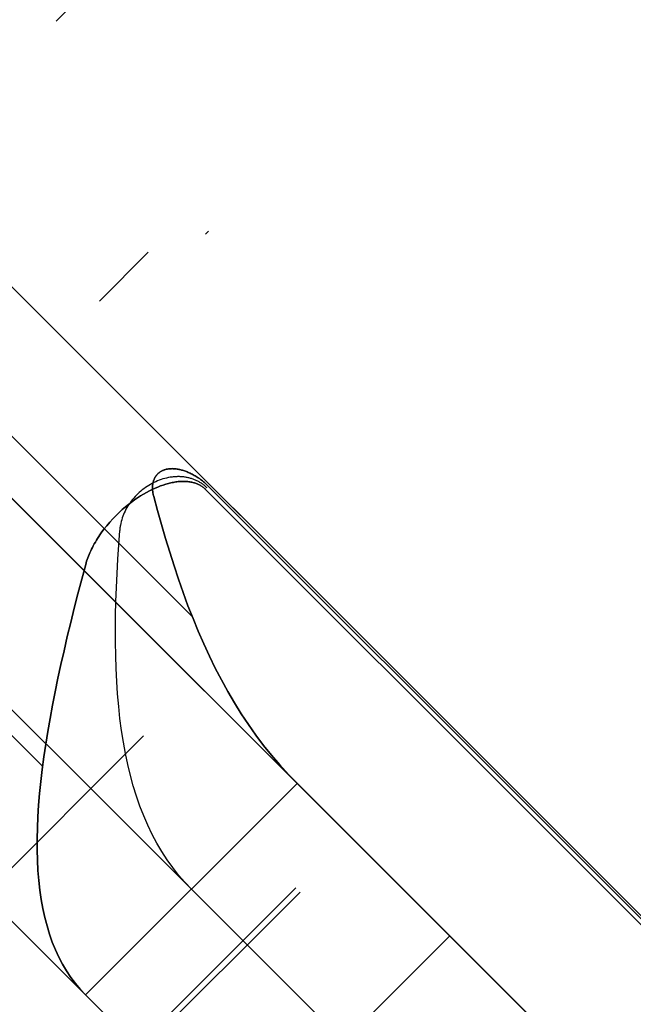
# Model space of a CAD drawing. Header units: millimetres. Extents: x -1690 to 192, y -898 to 54.
# Tile 232 of 256: x 139.15 to 143.25, y -5.42 to 1.17. Entities that reach past the tile are written whole.
import ezdxf

# ---------------------------------------------------------------- set-up
doc = ezdxf.new("R2010")
doc.units = ezdxf.units.MM
doc.header["$MEASUREMENT"] = 0
doc.layers.add('OVIDIO 186x93x72h', color=7, linetype='Continuous')

msp = doc.modelspace()

# ---------------------------------------------------------------- linework, layer by layer
at = {"layer": 'OVIDIO 186x93x72h', "extrusion": (-0.2028516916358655, -0.1089792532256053, 0.973126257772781)}
for points in [[(41.45678108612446, 164.8136896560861), (41.45678108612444, 325.4695341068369)], [(41.45678108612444, 325.4695341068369), (41.45678108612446, 164.8136896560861)]]:
    msp.add_lwpolyline(points, dxfattribs=at)
at = {"layer": 'OVIDIO 186x93x72h', "extrusion": (-0.2028516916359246, -0.1089792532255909, 0.9731262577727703)}
msp.add_lwpolyline([(41.75225108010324, 325.4695341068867), (41.75225108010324, 164.8136896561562)], dxfattribs=at)
at = {"layer": 'OVIDIO 186x93x72h', "extrusion": (-0.2028516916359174, -0.1089792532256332, 0.9731262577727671)}
for points in [[(42.0477210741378, 325.4695341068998), (42.0477210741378, 164.8136896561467)], [(42.0477210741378, 164.8136896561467), (42.0477210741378, 325.4695341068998)]]:
    msp.add_lwpolyline(points, dxfattribs=at)
at = {"layer": 'OVIDIO 186x93x72h', "extrusion": (-0.2357022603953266, -0.2357022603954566, 0.9428090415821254)}
msp.add_lwpolyline([(95.66971142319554, 268.8695669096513), (95.66971142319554, 377.947370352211)], dxfattribs=at)
at = {"layer": 'OVIDIO 186x93x72h', "extrusion": (-0.2357022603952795, -0.2357022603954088, 0.9428090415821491)}
msp.add_lwpolyline([(96.6183947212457, 377.9473703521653), (96.6183947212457, 268.8695669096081)], dxfattribs=at)
at = {"layer": 'OVIDIO 186x93x72h', "extrusion": (-0.235702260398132, -0.2357022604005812, 0.942809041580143)}
msp.add_lwpolyline([(94.36872539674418, 365.6213327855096), (94.3687253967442, 260.2133463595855)], dxfattribs=at)
at = {"layer": 'OVIDIO 186x93x72h', "extrusion": (-0.2357022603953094, -0.2357022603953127, 0.9428090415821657)}
msp.add_lwpolyline([(98.51576131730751, 268.8695669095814), (98.51576131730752, 377.9473703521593)], dxfattribs=at)
at = {"layer": 'OVIDIO 186x93x72h', "extrusion": (-0.2357022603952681, -0.2357022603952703, 0.9428090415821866)}
msp.add_lwpolyline([(99.46444461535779, 377.9473703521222), (99.46444461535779, 268.8695669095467)], dxfattribs=at)
at = {"layer": 'OVIDIO 186x93x72h', "extrusion": (-0.2357022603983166, -0.2357022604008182, 0.9428090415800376)}
msp.add_lwpolyline([(93.59196606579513, 362.6118634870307), (93.59196606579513, 258.0715017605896)], dxfattribs=at)
at = {"layer": 'OVIDIO 186x93x72h', "extrusion": (0.8812743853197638, -0.2653523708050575, -0.3910800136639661)}
msp.add_lwpolyline([(33.50719145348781, 655.0028838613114), (77.82005893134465, 712.5579623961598)], dxfattribs=at)
at = {"layer": 'OVIDIO 186x93x72h', "extrusion": (-0.1089792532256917, -0.2028516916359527, 0.9731262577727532)}
for points in [[(144.8035238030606, 270.732145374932), (144.8035238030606, 110.0763009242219)], [(144.8035238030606, 110.0763009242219), (144.8035238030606, 270.732145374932)]]:
    msp.add_lwpolyline(points, dxfattribs=at)
at = {"layer": 'OVIDIO 186x93x72h', "extrusion": (-0.1089792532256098, -0.2028516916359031, 0.9731262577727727)}
msp.add_lwpolyline([(145.0989937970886, 270.7321453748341), (145.0989937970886, 110.0763009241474)], dxfattribs=at)
at = {"layer": 'OVIDIO 186x93x72h', "extrusion": (-0.1089792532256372, -0.2028516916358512, 0.9731262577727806)}
for points in [[(145.3944637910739, 110.0763009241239), (145.3944637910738, 270.7321453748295)], [(145.3944637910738, 270.7321453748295), (145.3944637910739, 110.0763009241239)]]:
    msp.add_lwpolyline(points, dxfattribs=at)
at = {"layer": 'OVIDIO 186x93x72h', "extrusion": (0.8812743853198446, -0.2653523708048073, -0.3910800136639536)}
msp.add_lwpolyline([(31.6442408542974, 615.7906753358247), (73.51194346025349, 670.1698895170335)], dxfattribs=at)
at = {"layer": 'OVIDIO 186x93x72h', "extrusion": (-0.04629577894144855, -0.02146384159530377, 0.9986971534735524)}
msp.add_lwpolyline([(39.90756268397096, 79.46661039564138), (39.90756268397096, 179.9778287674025)], dxfattribs=at)
at = {"layer": 'OVIDIO 186x93x72h', "extrusion": (-0.04629577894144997, -0.02146384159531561, 0.9986971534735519)}
msp.add_lwpolyline([(41.39375177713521, 78.49837837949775), (41.39375177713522, 179.8028227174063)], dxfattribs=at)
at = {"layer": 'OVIDIO 186x93x72h', "extrusion": (-0.02146384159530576, -0.04629577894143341, 0.998697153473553)}
msp.add_lwpolyline([(141.8247980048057, 11.44383040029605), (141.8247980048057, 112.7464600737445)], dxfattribs=at)
at = {"layer": 'OVIDIO 186x93x72h', "extrusion": (-0.02146384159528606, -0.04629577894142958, 0.9986971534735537)}
msp.add_lwpolyline([(143.3107285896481, 12.40762905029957), (143.3107285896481, 112.9206646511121)], dxfattribs=at)
at = {"layer": 'OVIDIO 186x93x72h'}
for points in [[(128.6453635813, 9.834852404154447), (147.8155372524, -9.335321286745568)], [(147.6021075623, -9.12189806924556), (128.858786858, 9.621422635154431)], [(131.7957756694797, 5.270220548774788), (143.250905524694, -6.184909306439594)], [(142.5437987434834, -5.477802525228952), (132.5028824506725, 4.563113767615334)], [(132.5028824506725, 4.563113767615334), (142.5437987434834, -5.477802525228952)], [(130.3815621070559, 3.856006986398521), (141.8366919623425, -7.59912286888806)], [(131.795775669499, 3.856006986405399), (141.836691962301, -6.184909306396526)], [(131.0886688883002, 3.148900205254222), (141.1295851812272, -6.892016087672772)], [(141.1295851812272, -6.892016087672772), (131.0886688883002, 3.148900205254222)], [(134.0421212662, 3.023874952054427), (141.004559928, -3.938563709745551)], [(141.004559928, -3.938563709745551), (134.0421212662, 3.023874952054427)], [(140.3027040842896, -2.822494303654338), (135.1581906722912, 2.322019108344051)], [(132.62790770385, 1.60966138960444), (139.59034636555, -5.352777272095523)], [(139.5903463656, -5.352777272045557), (136.1091270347, -1.871557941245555), (132.6279077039, 1.609661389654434)], [(139.3028272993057, -3.822617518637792), (134.1580674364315, 1.322142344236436)], [(138.9174531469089, -4.679884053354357), (139.9781133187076, -3.619223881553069)], [(139.9781133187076, -3.619223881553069), (138.9174531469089, -4.679884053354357)], [(141.004559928, -3.938563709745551), (139.5903463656, -5.352777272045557)], [(139.5903463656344, -5.352777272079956), (141.0045599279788, -3.938563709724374)], [(139.5903463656, -5.352777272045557), (141.004559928, -3.938563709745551)], [(140.995391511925, -4.636502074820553), (139.934731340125, -5.697162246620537)], [(141.02351916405, -4.664629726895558), (139.96285899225, -5.725289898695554)], [(142.02417933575, -4.95818311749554), (140.6099657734, -6.372396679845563)]]:
    msp.add_lwpolyline(points, dxfattribs=at)
at = {"layer": 'OVIDIO 186x93x72h', "extrusion": (0.9959547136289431, -0.008107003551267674, 0.08949013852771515)}
msp.add_lwpolyline([(-0.6954150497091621, 13.02072833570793), (-0.8765850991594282, 15.01250578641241)], dxfattribs=at)
at = {"layer": 'OVIDIO 186x93x72h', "extrusion": (-0.02709550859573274, 0.9865440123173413, 0.1612350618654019)}
msp.add_lwpolyline([(-139.9460329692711, 26.23674632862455), (-139.6101869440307, 28.20834655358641)], dxfattribs=at)
at = {"layer": 'OVIDIO 186x93x72h', "extrusion": (0.9994904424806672, -0.001019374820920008, 0.03190323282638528)}
msp.add_lwpolyline([(-1.713269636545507, 21.18428339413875), (-1.777173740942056, 23.18326219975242)], dxfattribs=at)
at = {"layer": 'OVIDIO 186x93x72h', "extrusion": (-0.0001017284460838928, 0.9999491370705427, 0.01008528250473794)}
msp.add_lwpolyline([(-140.3920196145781, 27.69190684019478), (-140.4121932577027, 25.69200858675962)], dxfattribs=at)
at = {"layer": 'OVIDIO 186x93x72h', "extrusion": (0.9999491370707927, -0.0001017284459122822, 0.01008528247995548)}
msp.add_lwpolyline([(-1.938069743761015, 24.25607383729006), (-1.958243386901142, 26.2559720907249)], dxfattribs=at)
at = {"layer": 'OVIDIO 186x93x72h', "extrusion": (-0.05302939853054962, 0.9738367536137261, 0.2209747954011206)}
for points in [[(-139.7282475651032, 27.11545203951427), (-139.2497098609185, 29.05735874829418)], [(-139.2497098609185, 29.05735874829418), (-139.7282475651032, 27.11545203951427)]]:
    msp.add_lwpolyline(points, dxfattribs=at)
at = {"layer": 'OVIDIO 186x93x72h', "extrusion": (0.9738367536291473, -0.05302939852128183, 0.220974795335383)}
msp.add_lwpolyline([(5.119687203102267, -3.995863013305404), (5.252986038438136, -4.536789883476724)], dxfattribs=at)
at = {"layer": 'OVIDIO 186x93x72h', "extrusion": (-0.3247683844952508, 0.3247683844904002, 0.8882854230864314)}
for points in [[(-96.42029539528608, 390.7353545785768), (-96.42029539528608, 397.8217905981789)], [(-96.42029539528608, 397.8217905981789), (-96.42029539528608, 390.7353545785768)]]:
    msp.add_lwpolyline(points, dxfattribs=at)
at = {"layer": 'OVIDIO 186x93x72h', "extrusion": (0.9069818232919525, -0.1955761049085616, 0.3730066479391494)}
msp.add_lwpolyline([(26.03848295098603, -25.95732057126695), (27.0396605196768, -27.68917136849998)], dxfattribs=at)
at = {"layer": 'OVIDIO 186x93x72h', "extrusion": (0.7071067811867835, 0.7071067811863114, 0)}
for points in [[(-101.5386508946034, 26.50200902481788), (-101.4716625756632, 26.57062285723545), (-101.4060487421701, 26.6411415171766), (-101.341886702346, 26.71352623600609), (-101.2792524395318, 26.78773420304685), (-101.21822035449, 26.86371861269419), (-101.1588630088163, 26.94142873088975), (-101.1012508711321, 27.02080998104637), (-101.0454520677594, 27.10180404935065), (-100.9915321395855, 27.1843490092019), (-100.9395538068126, 27.26837946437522), (-100.8895767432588, 27.35382671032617), (-100.8416573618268, 27.44061891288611), (-100.7958486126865, 27.52868130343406), (-100.7521997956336, 27.61793638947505), (-100.7107563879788, 27.70830417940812), (-100.6715598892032, 27.79970242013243), (-100.634647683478, 27.89204684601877), (-100.6000529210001, 27.98525143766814), (-100.5678044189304, 28.07922868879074), (-100.5379265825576, 28.17388987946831), (-100.5104393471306, 28.26914535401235), (-100.4853581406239, 28.36490480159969), (-100.4626938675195, 28.46107753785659), (-100.4424529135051, 28.55757278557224), (-100.4246371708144, 28.65429995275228), (-100.4092440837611, 28.75116890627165), (-100.3962667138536, 28.84809023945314), (-100.3856938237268, 28.94497553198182), (-100.3775099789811, 29.0417376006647), (-100.3716956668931, 29.13829073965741), (-100.3682274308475, 29.23455094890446), (-100.3670780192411, 29.33043614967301)], [(-100.3670780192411, 29.33043614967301), (-100.3682274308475, 29.23455094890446), (-100.3716956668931, 29.13829073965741), (-100.3775099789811, 29.0417376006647), (-100.3856938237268, 28.94497553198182), (-100.3962667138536, 28.84809023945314), (-100.4092440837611, 28.75116890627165), (-100.4246371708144, 28.65429995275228), (-100.4424529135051, 28.55757278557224), (-100.4626938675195, 28.46107753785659), (-100.4853581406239, 28.36490480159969), (-100.5104393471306, 28.26914535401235), (-100.5379265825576, 28.17388987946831), (-100.5678044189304, 28.07922868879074), (-100.6000529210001, 27.98525143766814), (-100.634647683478, 27.89204684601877), (-100.6715598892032, 27.79970242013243), (-100.7107563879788, 27.70830417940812), (-100.7521997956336, 27.61793638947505), (-100.7958486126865, 27.52868130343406), (-100.8416573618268, 27.44061891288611), (-100.8895767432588, 27.35382671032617), (-100.9395538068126, 27.26837946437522), (-100.9915321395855, 27.1843490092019), (-101.0454520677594, 27.10180404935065), (-101.1012508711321, 27.02080998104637), (-101.1588630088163, 26.94142873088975), (-101.21822035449, 26.86371861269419), (-101.2792524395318, 26.78773420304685), (-101.341886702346, 26.71352623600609), (-101.4060487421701, 26.6411415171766), (-101.4716625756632, 26.57062285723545), (-101.5386508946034, 26.50200902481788)]]:
    msp.add_lwpolyline(points, dxfattribs=at)
at = {"layer": 'OVIDIO 186x93x72h', "extrusion": (-0.0152189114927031, 0.01521891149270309, 0.999768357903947)}
msp.add_lwpolyline([(153.5166264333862, -17.13796839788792), (144.1390778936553, -7.762592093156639)], dxfattribs=at)
at = {"layer": 'OVIDIO 186x93x72h', "extrusion": (0.0002316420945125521, 0.9998841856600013, -0.01521714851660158)}
msp.add_lwpolyline([(-146.6076466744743, -2.781517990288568), (-139.1503290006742, 487.0515942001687)], dxfattribs=at)
at = {"layer": 'OVIDIO 186x93x72h', "extrusion": (-0.3247683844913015, 0.3247683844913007, 0.8882854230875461)}
msp.add_lwpolyline([(-95.67029539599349, 390.7353545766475), (-95.67029539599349, 397.8217905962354)], dxfattribs=at)
at = {"layer": 'OVIDIO 186x93x72h', "extrusion": (0.8183247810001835, -0.4036839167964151, 0.4091257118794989)}
msp.add_lwpolyline([(57.81360220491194, -27.75687760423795), (59.35305172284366, -29.0336294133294)], dxfattribs=at)
at = {"layer": 'OVIDIO 186x93x72h', "extrusion": (0.7071067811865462, 0.7071067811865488, 0)}
msp.add_lwpolyline([(-100.3670780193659, 29.33043614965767), (-100.3682274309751, 29.23455094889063), (-100.3716956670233, 29.13829073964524), (-100.3775099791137, 29.04173760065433), (-100.3856938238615, 28.94497553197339), (-100.3962667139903, 28.84809023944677), (-100.4092440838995, 28.75116890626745), (-100.4246371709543, 28.65429995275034), (-100.4424529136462, 28.55757278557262), (-100.4626938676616, 28.46107753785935), (-100.4853581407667, 28.36490480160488), (-100.5104393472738, 28.26914535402), (-100.5379265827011, 28.17388987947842), (-100.5678044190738, 28.07922868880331), (-100.6000529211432, 27.98525143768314), (-100.6346476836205, 27.89204684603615), (-100.6715598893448, 27.79970242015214), (-100.7107563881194, 27.70830417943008), (-100.7521997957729, 27.61793638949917), (-100.7958486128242, 27.52868130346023), (-100.8416573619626, 27.4406189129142), (-100.8895767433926, 27.35382671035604), (-100.9395538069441, 27.26837946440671), (-100.9915321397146, 27.18434900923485), (-101.0454520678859, 27.10180404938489), (-101.1012508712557, 27.02080998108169), (-101.1588630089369, 26.94142873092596), (-101.2182203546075, 26.86371861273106), (-101.279252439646, 26.78773420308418), (-101.3418867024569, 26.71352623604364), (-101.4060487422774, 26.64114151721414), (-101.4716625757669, 26.57062285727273), (-101.5386508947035, 26.50200902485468)], dxfattribs=at)
at = {"layer": 'OVIDIO 186x93x72h', "extrusion": (-0.3247683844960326, 0.3247683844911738, 0.8882854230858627)}
for points in [[(-94.92029539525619, 390.7353545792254), (-94.92029539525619, 397.8217905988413)], [(-94.92029539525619, 397.8217905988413), (-94.92029539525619, 390.7353545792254)]]:
    msp.add_lwpolyline(points, dxfattribs=at)
at = {"layer": 'OVIDIO 186x93x72h', "extrusion": (0.2162865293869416, 0.2162865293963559, 0.952071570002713)}
msp.add_lwpolyline([(-101.9814357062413, -82.68008904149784), (-101.9814357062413, -84.68050492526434)], dxfattribs=at)
at = {"layer": 'OVIDIO 186x93x72h', "extrusion": (0.8660254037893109, 0.2886751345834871, 0.4082482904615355)}
for points in [[(-47.69846331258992, -29.55313677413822), (-50.34315415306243, -32.79220831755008)], [(-50.34315415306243, -32.79220831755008), (-47.69846331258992, -29.55313677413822)]]:
    msp.add_lwpolyline(points, dxfattribs=at)
at = {"layer": 'OVIDIO 186x93x72h', "extrusion": (0.9998841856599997, 0.0002316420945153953, 0.01521714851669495)}
msp.add_lwpolyline([(-11.34074711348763, -4.840847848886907), (-3.883447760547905, 484.9910609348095)], dxfattribs=at)
at = {"layer": 'OVIDIO 186x93x72h', "extrusion": (-0.01521891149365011, 0.01521891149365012, 0.9997683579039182)}
msp.add_lwpolyline([(152.4560708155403, -18.19873311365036), (143.0785406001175, -8.823375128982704)], dxfattribs=at)
at = {"layer": 'OVIDIO 186x93x72h', "extrusion": (0.8660254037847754, 0.2886751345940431, 0.4082482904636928)}
for points in [[(-48.32600659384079, -31.57856921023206), (-50.90546233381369, -34.7377443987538)], [(-50.90546233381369, -34.7377443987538), (-48.32600659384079, -31.57856921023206)]]:
    msp.add_lwpolyline(points, dxfattribs=at)
at = {"layer": 'OVIDIO 186x93x72h', "extrusion": (0.8660254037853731, 0.2886751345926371, 0.4082482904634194)}
msp.add_lwpolyline([(-50.67856435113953, -32.51834703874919), (-48.03387351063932, -29.27927549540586)], dxfattribs=at)
at = {"layer": 'OVIDIO 186x93x72h', "extrusion": (0.2886751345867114, 0.866025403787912, -0.4082482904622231)}
msp.add_lwpolyline([(-134.5669405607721, 38.83685850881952), (-137.1463963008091, 35.67768332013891)], dxfattribs=at)
at = {"layer": 'OVIDIO 186x93x72h', "extrusion": (0.8660254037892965, 0.2886751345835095, 0.4082482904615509)}
for points in [[(-51.01397454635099, -32.2444857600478), (-48.36928370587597, -29.00541421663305)], [(-48.36928370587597, -29.00541421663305), (-51.01397454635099, -32.2444857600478)]]:
    msp.add_lwpolyline(points, dxfattribs=at)
at = {"layer": 'OVIDIO 186x93x72h', "extrusion": (0.28867513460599, 0.8660254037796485, -0.4082482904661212)}
for points in [[(-134.119726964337, 38.47171013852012), (-136.6991827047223, 35.31253494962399)], [(-136.6991827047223, 35.31253494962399), (-134.119726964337, 38.47171013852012)]]:
    msp.add_lwpolyline(points, dxfattribs=at)
at = {"layer": 'OVIDIO 186x93x72h'}
for points in [[(140.4123926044, -1.952354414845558, 25.67348017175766), (140.4055297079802, -1.945625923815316, 25.67347895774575), (140.3986459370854, -1.93913793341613, 25.67347517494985), (140.3917469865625, -1.932884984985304, 25.67346861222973), (140.3848385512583, -1.926861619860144, 25.67345905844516), (140.3779263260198, -1.921062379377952, 25.67344630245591), (140.3710160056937, -1.915481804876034, 25.67343013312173), (140.3641132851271, -1.910114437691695, 25.67341033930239), (140.3572238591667, -1.904954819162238, 25.67338670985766), (140.3503527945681, -1.899997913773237, 25.67335897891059), (140.3435026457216, -1.895240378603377, 25.67332666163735), (140.3366753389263, -1.890679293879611, 25.67328921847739), (140.3298728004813, -1.886311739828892, 25.67324610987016), (140.3230969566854, -1.882134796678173, 25.67319679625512), (140.3163497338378, -1.878145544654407, 25.67314073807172), (140.3096330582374, -1.874341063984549, 25.67307739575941), (140.3029488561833, -1.870718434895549, 25.67300622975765), (140.2962991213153, -1.867274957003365, 25.67292669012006), (140.2896861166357, -1.86400880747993, 25.67283818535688), (140.2831121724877, -1.860918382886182, 25.67274011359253), (140.2765796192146, -1.85800207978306, 25.67263187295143), (140.2700907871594, -1.855258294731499, 25.67251286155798), (140.2636480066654, -1.852685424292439, 25.67238247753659), (140.2572536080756, -1.850281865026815, 25.67224011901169), (140.2509099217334, -1.848046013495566, 25.67208518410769), (140.2446192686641, -1.845976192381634, 25.67191709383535), (140.2383839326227, -1.844070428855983, 25.67173536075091), (140.2322061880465, -1.842326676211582, 25.67153952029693), (140.2260883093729, -1.840742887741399, 25.671329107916), (140.2200325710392, -1.839317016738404, 25.6711036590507), (140.2140412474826, -1.838047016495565, 25.6708627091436), (140.2081166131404, -1.836930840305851, 25.67060579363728), (140.20226094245, -1.835966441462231, 25.67033244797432), (140.1964766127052, -1.835151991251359, 25.67004223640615), (140.190766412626, -1.834486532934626, 25.66973483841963), (140.1851332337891, -1.833969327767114, 25.66940996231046), (140.1795799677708, -1.833599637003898, 25.66906731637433), (140.1741095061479, -1.833376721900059, 25.66870660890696), (140.1687247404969, -1.833299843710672, 25.66832754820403), (140.1634285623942, -1.833368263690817, 25.66792984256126), (140.1582238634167, -1.833581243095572, 25.66751320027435), (140.1531135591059, -1.833937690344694, 25.66707742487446), (140.1481006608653, -1.834435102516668, 25.66662270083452), (140.1431882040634, -1.835070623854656, 25.66614930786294), (140.1383792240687, -1.835841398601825, 25.66565752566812), (140.1336767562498, -1.836744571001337, 25.66514763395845), (140.1290838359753, -1.837777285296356, 25.66461991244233), (140.1246034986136, -1.838936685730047, 25.66407464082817), (140.1202387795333, -1.840219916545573, 25.66351209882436), (140.1159920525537, -1.841624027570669, 25.66293257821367), (140.1118630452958, -1.843145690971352, 25.66233641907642), (140.1078508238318, -1.844781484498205, 25.66172397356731), (140.1039544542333, -1.846527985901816, 25.661095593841), (140.1001730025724, -1.848381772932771, 25.66045163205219), (140.0965055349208, -1.850339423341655, 25.65979244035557), (140.0929511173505, -1.852397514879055, 25.65911837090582), (140.0895088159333, -1.854552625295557, 25.65842977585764), (140.0861776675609, -1.856801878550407, 25.65772694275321), (140.0845534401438, -1.857961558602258, 25.65737020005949), (140.0829565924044, -1.859144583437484, 25.65700990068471), (140.0813869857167, -1.860350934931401, 25.65664604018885), (140.0798444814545, -1.861580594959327, 25.65627861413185), (140.0783289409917, -1.862833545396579, 25.65590761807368), (140.0768402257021, -1.864109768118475, 25.65553304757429), (140.0753781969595, -1.865409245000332, 25.65515489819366), (140.0739427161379, -1.866731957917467, 25.65477316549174), (140.0725336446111, -1.868077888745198, 25.6543878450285), (140.0711508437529, -1.869447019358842, 25.65399893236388), (140.0697941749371, -1.870839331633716, 25.65360642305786), (140.0684634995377, -1.872254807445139, 25.6532103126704), (140.0671586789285, -1.873693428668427, 25.65281059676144), (140.0658795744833, -1.875155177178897, 25.65240727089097), (140.0646260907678, -1.876640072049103, 25.65200032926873), (140.063398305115, -1.878148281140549, 25.65158976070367), (140.0621963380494, -1.879680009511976, 25.65117555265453), (140.0610203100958, -1.881235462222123, 25.65075769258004), (140.059870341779, -1.882814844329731, 25.65033616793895), (140.0587465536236, -1.884418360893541, 25.64991096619), (140.0576490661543, -1.886046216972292, 25.64948207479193), (140.0565779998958, -1.887698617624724, 25.64904948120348), (140.055533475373, -1.889375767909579, 25.64861317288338), (140.0545156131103, -1.891077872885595, 25.64817313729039), (140.0535245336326, -1.892805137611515, 25.64772936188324), (140.0525603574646, -1.894557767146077, 25.64728183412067), (140.0507131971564, -1.898139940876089, 25.64637547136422), (140.0489750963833, -1.901826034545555, 25.64545394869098), (140.0473472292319, -1.905617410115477, 25.64451725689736), (140.0458316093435, -1.909514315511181, 25.64356575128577), (140.0444304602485, -1.913516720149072, 25.64259987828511), (140.0431460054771, -1.917624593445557, 25.6416200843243), (140.0419804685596, -1.921837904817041, 25.64062681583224), (140.0409360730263, -1.926156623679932, 25.63962051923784), (140.0400150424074, -1.930580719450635, 25.63860164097), (140.0392196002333, -1.935110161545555, 25.63757062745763), (140.0385519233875, -1.939744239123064, 25.63652812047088), (140.0380140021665, -1.944479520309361, 25.63547554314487), (140.0376077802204, -1.94931189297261, 25.63441451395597), (140.0373352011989, -1.954237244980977, 25.63334665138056), (140.0371982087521, -1.959251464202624, 25.63227357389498), (140.0371987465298, -1.964350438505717, 25.63119689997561), (140.0373387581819, -1.969530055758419, 25.63011824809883), (140.0376201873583, -1.974786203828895, 25.62903923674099), (140.0380450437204, -1.980115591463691, 25.62796137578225), (140.0386156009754, -1.985518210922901, 25.62688574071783), (140.0393341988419, -1.990994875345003, 25.62581329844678), (140.0402031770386, -1.996546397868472, 25.62474501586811), (140.0412248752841, -2.002173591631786, 25.62368185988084), (140.042401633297, -2.007877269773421, 25.622624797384), (140.0437357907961, -2.013658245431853, 25.62157479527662), (140.0452296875, -2.019517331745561, 25.6205328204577)], [(140.0452296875, -2.019517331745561, 25.6205328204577), (140.0437357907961, -2.013658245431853, 25.62157479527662), (140.042401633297, -2.007877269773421, 25.622624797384), (140.0412248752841, -2.002173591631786, 25.62368185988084), (140.0402031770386, -1.996546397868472, 25.62474501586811), (140.0393341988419, -1.990994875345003, 25.62581329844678), (140.0386156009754, -1.985518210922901, 25.62688574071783), (140.0380450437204, -1.980115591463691, 25.62796137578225), (140.0376201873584, -1.974786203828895, 25.62903923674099), (140.0373387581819, -1.969530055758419, 25.63011824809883), (140.0371987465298, -1.964350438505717, 25.63119689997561), (140.0371982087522, -1.959251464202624, 25.63227357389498), (140.037335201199, -1.954237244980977, 25.63334665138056), (140.0376077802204, -1.94931189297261, 25.63441451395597), (140.0380140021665, -1.944479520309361, 25.63547554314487), (140.0385519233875, -1.939744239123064, 25.63652812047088), (140.0392196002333, -1.935110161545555, 25.63757062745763), (140.0400150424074, -1.930580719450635, 25.63860164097), (140.0409360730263, -1.926156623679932, 25.63962051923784), (140.0419804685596, -1.921837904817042, 25.64062681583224), (140.0431460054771, -1.917624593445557, 25.6416200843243), (140.0444304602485, -1.913516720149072, 25.64259987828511), (140.0458316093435, -1.909514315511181, 25.64356575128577), (140.0473472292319, -1.905617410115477, 25.64451725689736), (140.0489750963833, -1.901826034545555, 25.64545394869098), (140.0507131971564, -1.898139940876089, 25.64637547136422), (140.0525603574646, -1.894557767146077, 25.64728183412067), (140.0535245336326, -1.892805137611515, 25.64772936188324), (140.0545156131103, -1.891077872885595, 25.64817313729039), (140.055533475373, -1.889375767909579, 25.64861317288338), (140.0565779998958, -1.887698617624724, 25.64904948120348), (140.0576490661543, -1.886046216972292, 25.64948207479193), (140.0587465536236, -1.884418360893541, 25.64991096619), (140.059870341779, -1.882814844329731, 25.65033616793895), (140.0610203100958, -1.881235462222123, 25.65075769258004), (140.0621963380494, -1.879680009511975, 25.65117555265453), (140.063398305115, -1.878148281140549, 25.65158976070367), (140.0646260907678, -1.876640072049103, 25.65200032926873), (140.0658795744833, -1.875155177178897, 25.65240727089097), (140.0671586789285, -1.873693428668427, 25.65281059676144), (140.0684634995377, -1.872254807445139, 25.6532103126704), (140.0697941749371, -1.870839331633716, 25.65360642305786), (140.0711508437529, -1.869447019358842, 25.65399893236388), (140.0725336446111, -1.868077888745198, 25.6543878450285), (140.0739427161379, -1.866731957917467, 25.65477316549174), (140.0753781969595, -1.865409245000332, 25.65515489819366), (140.0768402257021, -1.864109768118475, 25.65553304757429), (140.0783289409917, -1.862833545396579, 25.65590761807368), (140.0798444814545, -1.861580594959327, 25.65627861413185), (140.0813869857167, -1.860350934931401, 25.65664604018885), (140.0829565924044, -1.859144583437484, 25.65700990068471), (140.0845534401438, -1.857961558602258, 25.65737020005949), (140.0861776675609, -1.856801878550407, 25.65772694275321), (140.0895088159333, -1.854552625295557, 25.65842977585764), (140.0929511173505, -1.852397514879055, 25.65911837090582), (140.0965055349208, -1.850339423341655, 25.65979244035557), (140.1001730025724, -1.848381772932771, 25.66045163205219), (140.1039544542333, -1.846527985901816, 25.661095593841), (140.1078508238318, -1.844781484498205, 25.66172397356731), (140.1118630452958, -1.843145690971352, 25.66233641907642), (140.1159920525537, -1.841624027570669, 25.66293257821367), (140.1202387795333, -1.840219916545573, 25.66351209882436), (140.1246034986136, -1.838936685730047, 25.66407464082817), (140.1290838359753, -1.837777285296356, 25.66461991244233), (140.1336767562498, -1.836744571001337, 25.66514763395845), (140.1383792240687, -1.835841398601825, 25.66565752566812), (140.1431882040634, -1.835070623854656, 25.66614930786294), (140.1481006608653, -1.834435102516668, 25.66662270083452), (140.1531135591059, -1.833937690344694, 25.66707742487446), (140.1582238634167, -1.833581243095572, 25.66751320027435), (140.1634285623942, -1.833368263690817, 25.66792984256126), (140.1687247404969, -1.833299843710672, 25.66832754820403), (140.1741095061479, -1.833376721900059, 25.66870660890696), (140.1795799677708, -1.833599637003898, 25.66906731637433), (140.1851332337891, -1.833969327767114, 25.66940996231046), (140.190766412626, -1.834486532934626, 25.66973483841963), (140.1964766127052, -1.835151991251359, 25.67004223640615), (140.20226094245, -1.835966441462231, 25.67033244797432), (140.2081166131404, -1.836930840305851, 25.67060579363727), (140.2140412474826, -1.838047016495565, 25.6708627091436), (140.2200325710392, -1.839317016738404, 25.6711036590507), (140.2260883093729, -1.840742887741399, 25.671329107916), (140.2322061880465, -1.842326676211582, 25.67153952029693), (140.2383839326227, -1.844070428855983, 25.67173536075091), (140.2446192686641, -1.845976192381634, 25.67191709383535), (140.2509099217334, -1.848046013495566, 25.67208518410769), (140.2572536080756, -1.850281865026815, 25.67224011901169), (140.2636480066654, -1.852685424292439, 25.67238247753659), (140.2700907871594, -1.855258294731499, 25.67251286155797), (140.2765796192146, -1.85800207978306, 25.67263187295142), (140.2831121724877, -1.860918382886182, 25.67274011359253), (140.2896861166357, -1.86400880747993, 25.67283818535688), (140.2962991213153, -1.867274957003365, 25.67292669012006), (140.3029488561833, -1.870718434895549, 25.67300622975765), (140.3096330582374, -1.874341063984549, 25.67307739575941), (140.3163497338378, -1.878145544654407, 25.67314073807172), (140.3230969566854, -1.882134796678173, 25.67319679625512), (140.3298728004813, -1.886311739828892, 25.67324610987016), (140.3366753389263, -1.890679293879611, 25.67328921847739), (140.3435026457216, -1.895240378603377, 25.67332666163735), (140.3503527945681, -1.899997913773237, 25.67335897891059), (140.3572238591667, -1.904954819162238, 25.67338670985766), (140.3641132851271, -1.910114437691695, 25.67341033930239), (140.3710160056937, -1.915481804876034, 25.67343013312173), (140.3779263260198, -1.921062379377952, 25.67344630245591), (140.3848385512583, -1.926861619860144, 25.67345905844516), (140.3917469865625, -1.932884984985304, 25.67346861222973), (140.3986459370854, -1.93913793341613, 25.67347517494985), (140.4055297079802, -1.945625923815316, 25.67347895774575), (140.4123926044, -1.952354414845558, 25.67348017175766)], [(140.4023060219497, -1.962440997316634, 26.67345645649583), (140.3983563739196, -1.958581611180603, 26.6734565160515), (140.3943183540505, -1.95481373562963, 26.67345645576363), (140.3901937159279, -1.951138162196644, 26.67345591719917), (140.3859842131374, -1.947555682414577, 26.67345454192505), (140.3816915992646, -1.944067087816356, 26.6734519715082), (140.3773176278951, -1.940673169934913, 26.67344784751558), (140.3728640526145, -1.937374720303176, 26.67344181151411), (140.3683326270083, -1.934172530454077, 26.67343350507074), (140.3637251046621, -1.931067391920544, 26.6734225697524), (140.3590432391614, -1.928060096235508, 26.67340864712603), (140.354288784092, -1.925151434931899, 26.67339137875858), (140.3494634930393, -1.922342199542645, 26.67337040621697), (140.3445691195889, -1.919633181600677, 26.67334537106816), (140.3396074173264, -1.917025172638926, 26.67331591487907), (140.3345801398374, -1.91451896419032, 26.67328167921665), (140.3294890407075, -1.91211534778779, 26.67324230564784), (140.3243358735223, -1.909815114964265, 26.67319743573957), (140.3191223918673, -1.907619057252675, 26.67314671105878), (140.313850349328, -1.90552796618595, 26.67308977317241), (140.3085214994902, -1.90354263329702, 26.6730262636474), (140.3031375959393, -1.901663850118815, 26.67295582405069), (140.297700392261, -1.899892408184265, 26.67287809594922), (140.2922116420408, -1.898229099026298, 26.67279272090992), (140.2866730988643, -1.896674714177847, 26.67269934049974), (140.2810865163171, -1.895230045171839, 26.67259759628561), (140.2754536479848, -1.893895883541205, 26.67248712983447), (140.2697762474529, -1.892673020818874, 26.67236758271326), (140.264056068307, -1.891562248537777, 26.67223859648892), (140.2582948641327, -1.890564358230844, 26.6720998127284), (140.2524943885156, -1.889680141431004, 26.67195087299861), (140.2466563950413, -1.888910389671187, 26.67179141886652), (140.2407826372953, -1.888255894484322, 26.67162109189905), (140.2348749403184, -1.887717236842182, 26.67143950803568), (140.2289354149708, -1.887294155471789, 26.67124618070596), (140.2229662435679, -1.886986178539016, 26.67104059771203), (140.216969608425, -1.886792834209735, 26.67082224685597), (140.2109476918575, -1.886713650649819, 26.67059061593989), (140.2049026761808, -1.886748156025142, 26.67034519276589), (140.1988367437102, -1.886895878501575, 26.67008546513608), (140.1927520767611, -1.887156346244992, 26.66981092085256), (140.1866508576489, -1.887529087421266, 26.66952104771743), (140.180535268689, -1.888013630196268, 26.6692153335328), (140.1744074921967, -1.888609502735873, 26.66889326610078), (140.1682697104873, -1.889316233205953, 26.66855433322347), (140.1621241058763, -1.89013334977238, 26.66819802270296), (140.155972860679, -1.891060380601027, 26.66782382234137), (140.1436621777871, -1.893242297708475, 26.66701970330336), (140.1313551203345, -1.895858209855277, 26.66613787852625), (140.1190691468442, -1.898904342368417, 26.66517425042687), (140.1068217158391, -1.902376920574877, 26.66412472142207), (140.0946302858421, -1.906272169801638, 26.66298519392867), (140.0825123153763, -1.910586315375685, 26.6617515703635), (140.0704852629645, -1.915315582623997, 26.6604197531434), (140.0585665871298, -1.920456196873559, 26.6589856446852), (140.0467737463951, -1.926004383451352, 26.65744514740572), (140.0351237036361, -1.931954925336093, 26.65579525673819), (140.0236314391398, -1.938296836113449, 26.65403734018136), (140.0123114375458, -1.945017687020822, 26.65217385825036), (140.0011781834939, -1.952105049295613, 26.65020727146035), (139.9902461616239, -1.959546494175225, 26.64814004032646), (139.9795298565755, -1.967329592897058, 26.64597462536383), (139.9690437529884, -1.975441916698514, 26.6437134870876), (139.9588023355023, -1.983871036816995, 26.6413590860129), (139.9488200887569, -1.992604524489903, 26.63891388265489), (139.9391114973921, -2.001629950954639, 26.63638033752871), (139.9296910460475, -2.010934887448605, 26.63376091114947), (139.9205732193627, -2.020506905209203, 26.63105806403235), (139.9117725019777, -2.030333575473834, 26.62827425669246), (139.903303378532, -2.040402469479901, 26.62541194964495), (139.8951803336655, -2.050701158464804, 26.62247360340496), (139.8874178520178, -2.061217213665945, 26.61946167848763), (139.8800289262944, -2.071937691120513, 26.61637968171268), (139.873020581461, -2.082847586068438, 26.61323530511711), (139.866398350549, -2.093931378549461, 26.61003728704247), (139.8601677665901, -2.105173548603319, 26.60679436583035), (139.8543343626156, -2.116558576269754, 26.6035152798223), (139.848903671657, -2.128070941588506, 26.60020876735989), (139.8438812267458, -2.139695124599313, 26.59688356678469), (139.8392725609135, -2.151415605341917, 26.59354841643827), (139.8350832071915, -2.163216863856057, 26.59021205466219), (139.8313186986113, -2.175083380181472, 26.58688321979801), (139.8279845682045, -2.186999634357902, 26.58357065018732), (139.8250863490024, -2.198950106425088, 26.58028308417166), (139.8226295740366, -2.210919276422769, 26.57702926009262), (139.8215684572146, -2.216906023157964, 26.57541773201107), (139.8206197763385, -2.222891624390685, 26.57381791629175), (139.8197842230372, -2.2288741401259, 26.57223090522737), (139.8190624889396, -2.234851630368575, 26.57065779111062), (139.8184552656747, -2.240822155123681, 26.5690996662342), (139.8179632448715, -2.246783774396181, 26.56755762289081)], [(139.5907322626, -2.474014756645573, 27.5144346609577), (139.5938299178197, -2.463022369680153, 27.51779653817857), (139.5972326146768, -2.451947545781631, 27.52121035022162), (139.6009414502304, -2.440788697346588, 27.52467349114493), (139.6049575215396, -2.429544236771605, 27.52818335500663), (139.6092819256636, -2.418212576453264, 27.53173733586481), (139.6139157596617, -2.406792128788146, 27.53533282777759), (139.618860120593, -2.395281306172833, 27.53896722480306), (139.6241161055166, -2.383678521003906, 27.54263792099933), (139.6296856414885, -2.371983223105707, 27.54634203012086), (139.6355739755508, -2.360199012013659, 27.55007554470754), (139.6417871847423, -2.348330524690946, 27.55383417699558), (139.6483313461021, -2.336382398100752, 27.55761363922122), (139.6552125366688, -2.324359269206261, 27.56140964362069), (139.6624368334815, -2.312265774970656, 27.56521790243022), (139.670010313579, -2.300106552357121, 27.56903412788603), (139.677939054, -2.287886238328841, 27.57285403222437), (139.686223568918, -2.275614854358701, 27.576671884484), (139.6948421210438, -2.263323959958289, 27.58047618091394), (139.7129721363, -2.238831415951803, 27.58799231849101), (139.7321106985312, -2.21470415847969, 27.59529886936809), (139.7520394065, -2.191237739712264, 27.60229225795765), (139.7725429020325, -2.16869055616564, 27.6088843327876), (139.7934179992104, -2.147172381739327, 27.61504863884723), (139.8144645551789, -2.12675583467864, 27.62077414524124), (139.8354824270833, -2.107513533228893, 27.62604982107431), (139.8563088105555, -2.089492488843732, 27.63087283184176), (139.8769302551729, -2.072637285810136, 27.6352731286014), (139.8973706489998, -2.056866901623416, 27.63928885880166), (139.9176538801, -2.042100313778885, 27.64295816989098), (139.9377946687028, -2.0282677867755, 27.64631552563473), (139.9577710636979, -2.015344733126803, 27.64938065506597), (139.9775519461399, -2.003317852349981, 27.65216960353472), (139.9971061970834, -1.99217384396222, 27.65469841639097), (140.016406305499, -1.981897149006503, 27.65698335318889), (140.0354391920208, -1.972463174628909, 27.65904153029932), (140.054195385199, -1.963845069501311, 27.66089027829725), (140.0726654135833, -1.956015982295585, 27.66254692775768), (140.0908395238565, -1.94895206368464, 27.66402799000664), (140.1087068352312, -1.942641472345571, 27.66534669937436), (140.1262561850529, -1.937075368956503, 27.66651547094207), (140.1434764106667, -1.932244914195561, 27.66754671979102), (140.1519595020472, -1.93010294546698, 27.66801460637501), (140.1603554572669, -1.92814249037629, 27.66845248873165), (140.1686622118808, -1.926363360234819, 27.66886163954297), (140.1768777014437, -1.924765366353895, 27.66924333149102), (140.1849998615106, -1.923348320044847, 27.66959883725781), (140.1930266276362, -1.922112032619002, 27.66992942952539), (140.2009559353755, -1.921056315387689, 27.67023638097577), (140.2087857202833, -1.920180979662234, 27.67052096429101), (140.2165138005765, -1.919485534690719, 27.6707844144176), (140.2241375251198, -1.918968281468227, 27.67102781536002), (140.2316541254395, -1.918627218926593, 27.6712522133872), (140.2390608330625, -1.918460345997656, 27.67145865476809), (140.2463548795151, -1.918465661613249, 27.67164818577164), (140.253533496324, -1.918641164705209, 27.67182185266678), (140.2605939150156, -1.918984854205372, 27.67198070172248), (140.2675333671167, -1.919494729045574, 27.67212577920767), (140.2743489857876, -1.920168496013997, 27.67225808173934), (140.2810375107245, -1.921002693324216, 27.67237840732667), (140.2875955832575, -1.921993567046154, 27.6724875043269), (140.2940198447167, -1.923137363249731, 27.67258612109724), (140.3003069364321, -1.924430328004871, 27.67267500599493), (140.3064534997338, -1.925868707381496, 27.67275490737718), (140.312456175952, -1.927448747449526, 27.67282657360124), (140.3183116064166, -1.929166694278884, 27.67289075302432), (140.3240171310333, -1.931018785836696, 27.67294814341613), (140.3295728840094, -1.933001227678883, 27.67299924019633), (140.3349796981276, -1.935110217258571, 27.67304448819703), (140.3402384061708, -1.937341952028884, 27.67308433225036), (140.3453498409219, -1.939692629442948, 27.67311921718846), (140.3503148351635, -1.942158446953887, 27.67314958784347), (140.3551342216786, -1.944735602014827, 27.67317588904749), (140.35980883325, -1.947420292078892, 27.67319856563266), (140.3643397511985, -1.950209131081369, 27.67321801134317), (140.3687290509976, -1.953100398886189, 27.67323441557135), (140.3729790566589, -1.956092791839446, 27.6732479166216), (140.3770920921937, -1.959185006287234, 27.67325865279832), (140.3810704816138, -1.962375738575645, 27.67326676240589), (140.3849165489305, -1.965663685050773, 27.67327238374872), (140.3886326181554, -1.969047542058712, 27.67327565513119), (140.3922210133, -1.972526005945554, 27.67327671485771)], [(140.3922210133, -1.972526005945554, 27.67327671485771), (140.3886326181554, -1.969047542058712, 27.67327565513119), (140.3849165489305, -1.965663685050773, 27.67327238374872), (140.3810704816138, -1.962375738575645, 27.67326676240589), (140.3770920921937, -1.959185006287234, 27.67325865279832), (140.3729790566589, -1.956092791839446, 27.6732479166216), (140.3687290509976, -1.953100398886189, 27.67323441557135), (140.3643397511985, -1.950209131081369, 27.67321801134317), (140.35980883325, -1.947420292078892, 27.67319856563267), (140.3551342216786, -1.944735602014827, 27.67317588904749), (140.3503148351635, -1.942158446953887, 27.67314958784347), (140.3453498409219, -1.939692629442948, 27.67311921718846), (140.3402384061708, -1.937341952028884, 27.67308433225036), (140.3349796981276, -1.935110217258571, 27.67304448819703), (140.3295728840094, -1.933001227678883, 27.67299924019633), (140.3240171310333, -1.931018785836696, 27.67294814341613), (140.3183116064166, -1.929166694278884, 27.67289075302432), (140.312456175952, -1.927448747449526, 27.67282657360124), (140.3064534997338, -1.925868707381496, 27.67275490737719), (140.3003069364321, -1.924430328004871, 27.67267500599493), (140.2940198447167, -1.923137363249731, 27.67258612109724), (140.2875955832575, -1.921993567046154, 27.6724875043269), (140.2810375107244, -1.921002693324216, 27.67237840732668), (140.2743489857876, -1.920168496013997, 27.67225808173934), (140.2675333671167, -1.919494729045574, 27.67212577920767), (140.2605939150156, -1.918984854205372, 27.67198070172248), (140.253533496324, -1.918641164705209, 27.67182185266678), (140.2463548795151, -1.918465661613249, 27.67164818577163), (140.2390608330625, -1.918460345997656, 27.67145865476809), (140.2316541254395, -1.918627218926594, 27.67125221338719), (140.2241375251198, -1.918968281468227, 27.67102781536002), (140.2165138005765, -1.919485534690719, 27.6707844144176), (140.2087857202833, -1.920180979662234, 27.67052096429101), (140.2009559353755, -1.921056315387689, 27.67023638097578), (140.1930266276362, -1.922112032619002, 27.66992942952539), (140.1849998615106, -1.923348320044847, 27.66959883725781), (140.1768777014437, -1.924765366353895, 27.66924333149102), (140.1686622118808, -1.926363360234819, 27.66886163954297), (140.1603554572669, -1.92814249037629, 27.66845248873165), (140.1519595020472, -1.93010294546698, 27.66801460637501), (140.1434764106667, -1.932244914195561, 27.66754671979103), (140.1262561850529, -1.937075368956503, 27.66651547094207), (140.1087068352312, -1.942641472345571, 27.66534669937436), (140.0908395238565, -1.94895206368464, 27.66402799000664), (140.0726654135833, -1.956015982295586, 27.66254692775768), (140.054195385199, -1.963845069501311, 27.66089027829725), (140.0354391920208, -1.972463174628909, 27.65904153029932), (140.016406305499, -1.981897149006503, 27.65698335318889), (139.9971061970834, -1.99217384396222, 27.65469841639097), (139.9775519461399, -2.003317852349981, 27.65216960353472), (139.9577710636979, -2.015344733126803, 27.64938065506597), (139.9377946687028, -2.0282677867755, 27.64631552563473), (139.9176538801, -2.042100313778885, 27.64295816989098), (139.8973706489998, -2.056866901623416, 27.63928885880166), (139.8769302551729, -2.072637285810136, 27.6352731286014), (139.8563088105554, -2.089492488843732, 27.63087283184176), (139.8354824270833, -2.107513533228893, 27.62604982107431), (139.8144645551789, -2.12675583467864, 27.62077414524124), (139.7934179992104, -2.147172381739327, 27.61504863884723), (139.7725429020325, -2.16869055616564, 27.6088843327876), (139.7520394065, -2.191237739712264, 27.60229225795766), (139.7321106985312, -2.21470415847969, 27.59529886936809), (139.7129721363, -2.238831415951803, 27.58799231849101), (139.6948421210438, -2.263323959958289, 27.58047618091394), (139.686223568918, -2.275614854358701, 27.576671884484), (139.677939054, -2.287886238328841, 27.57285403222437), (139.670010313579, -2.300106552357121, 27.56903412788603), (139.6624368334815, -2.312265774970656, 27.56521790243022), (139.6552125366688, -2.324359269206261, 27.56140964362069), (139.6483313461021, -2.336382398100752, 27.55761363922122), (139.6417871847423, -2.348330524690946, 27.55383417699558), (139.6355739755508, -2.360199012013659, 27.55007554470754), (139.6296856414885, -2.371983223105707, 27.54634203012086), (139.6241161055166, -2.383678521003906, 27.54263792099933), (139.618860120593, -2.395281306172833, 27.53896722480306), (139.6139157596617, -2.406792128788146, 27.53533282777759), (139.6092819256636, -2.418212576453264, 27.53173733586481), (139.6049575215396, -2.429544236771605, 27.52818335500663), (139.6009414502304, -2.440788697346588, 27.52467349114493), (139.5972326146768, -2.451947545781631, 27.52121035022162), (139.5938299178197, -2.463022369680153, 27.51779653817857), (139.5907322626, -2.474014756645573, 27.5144346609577)], [(147.8155372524, -9.335321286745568, 27.67358192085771), (147.7222865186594, -9.2605514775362, 27.67355370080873), (147.630559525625, -9.183949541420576, 27.67348781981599), (147.5403775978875, -9.105538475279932, 27.67341058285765), (147.451780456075, -9.025353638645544, 27.67334083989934), (147.3648028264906, -8.943424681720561, 27.67329369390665), (140.3922210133, -1.972526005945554, 27.67327671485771)], [(140.4123926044, -1.952354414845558, 25.67348017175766), (147.3982693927, -8.935988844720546, 25.6735015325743), (147.499105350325, -9.030099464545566, 25.67355051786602), (147.6021075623, -9.12189806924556, 25.67359615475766)], [(140.0452296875, -2.019517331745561, 25.6205328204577), (140.0708206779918, -2.113858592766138, 25.60259855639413), (140.0971107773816, -2.207493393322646, 25.58215174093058), (140.1241873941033, -2.300336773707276, 25.55926579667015), (140.1521379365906, -2.392303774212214, 25.53401414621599), (140.1810498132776, -2.483309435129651, 25.50647021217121), (140.211010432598, -2.573268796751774, 25.47670741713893), (140.2421072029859, -2.662096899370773, 25.44479918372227), (140.274427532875, -2.749708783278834, 25.41081893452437), (140.3080534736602, -2.836024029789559, 25.37484643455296), (140.3430456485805, -2.920980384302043, 25.33698681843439), (140.3794593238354, -3.004520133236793, 25.2973515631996), (140.417349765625, -3.086585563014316, 25.25605214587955), (140.456772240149, -3.167118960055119, 25.21320004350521), (140.497782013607, -3.246062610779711, 25.16890673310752), (140.5404343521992, -3.3233588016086, 25.12328369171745), (140.584784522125, -3.398949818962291, 25.07644239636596), (140.6308823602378, -3.472784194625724, 25.02849891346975), (140.6787559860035, -3.544835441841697, 24.97958766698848), (140.7284280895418, -3.615083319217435, 24.92984767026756), (140.7799213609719, -3.683507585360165, 24.87941793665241), (140.8332584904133, -3.750087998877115, 24.82843747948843), (140.8884621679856, -3.814804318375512, 24.77704531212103), (140.945555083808, -3.877636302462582, 24.72538044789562), (141.004559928, -3.938563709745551, 24.67358190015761)], [(141.004559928, -3.938563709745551, 24.67358190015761), (140.945555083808, -3.877636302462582, 24.72538044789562), (140.8884621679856, -3.814804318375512, 24.77704531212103), (140.8332584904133, -3.750087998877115, 24.82843747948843), (140.7799213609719, -3.683507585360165, 24.87941793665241), (140.7284280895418, -3.615083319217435, 24.92984767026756), (140.6787559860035, -3.544835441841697, 24.97958766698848), (140.6308823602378, -3.472784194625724, 25.02849891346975), (140.584784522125, -3.398949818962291, 25.07644239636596), (140.5404343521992, -3.3233588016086, 25.12328369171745), (140.497782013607, -3.246062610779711, 25.16890673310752), (140.456772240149, -3.167118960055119, 25.21320004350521), (140.417349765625, -3.086585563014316, 25.25605214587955), (140.3794593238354, -3.004520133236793, 25.2973515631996), (140.3430456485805, -2.920980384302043, 25.33698681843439), (140.3080534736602, -2.836024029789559, 25.37484643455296), (140.274427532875, -2.749708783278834, 25.41081893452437), (140.2421072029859, -2.662096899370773, 25.44479918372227), (140.211010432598, -2.573268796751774, 25.47670741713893), (140.1810498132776, -2.483309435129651, 25.50647021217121), (140.1521379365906, -2.392303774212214, 25.53401414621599), (140.1241873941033, -2.300336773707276, 25.55926579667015), (140.0971107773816, -2.207493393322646, 25.58215174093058), (140.0708206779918, -2.113858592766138, 25.60259855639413), (140.0452296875, -2.019517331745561, 25.6205328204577)], [(140.2974531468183, -4.645670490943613, 24.67358190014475), (140.2535591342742, -4.599615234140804, 24.75128600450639), (140.2118155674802, -4.551409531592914, 24.82887001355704), (140.1722062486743, -4.501069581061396, 24.90621867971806), (140.1347149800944, -4.448611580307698, 24.98321675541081), (140.0993255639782, -4.394051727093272, 25.05974899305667), (140.0660218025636, -4.337406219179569, 25.13570014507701), (140.0347874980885, -4.27869125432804, 25.21095496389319), (140.0056064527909, -4.217923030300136, 25.28539820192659), (139.9784593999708, -4.155120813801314, 25.35891596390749), (139.953314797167, -4.090316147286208, 25.43139976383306), (139.9301380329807, -4.023543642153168, 25.50274246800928), (139.9088944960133, -3.954837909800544, 25.57283694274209), (139.889549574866, -3.884233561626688, 25.64157605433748), (139.8720686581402, -3.811765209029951, 25.70885266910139), (139.8564171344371, -3.737467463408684, 25.7745596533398), (139.842560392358, -3.661374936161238, 25.83858987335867), (139.830459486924, -3.583526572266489, 25.90084058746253), (139.8200581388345, -3.503978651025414, 25.96122662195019), (139.8112957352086, -3.422791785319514, 26.01966719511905), (139.8041116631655, -3.340026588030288, 26.07608152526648), (139.7984453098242, -3.25574367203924, 26.13038883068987), (139.794236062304, -3.170003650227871, 26.18250832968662), (139.791423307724, -3.082867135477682, 26.23235924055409), (139.7899464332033, -2.994394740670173, 26.27986078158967), (139.7897429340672, -2.904648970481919, 26.32493584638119), (139.7907427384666, -2.813699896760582, 26.36752202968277), (139.7928738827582, -2.721619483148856, 26.40756060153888), (139.7960644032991, -2.628479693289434, 26.444992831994), (139.8002423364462, -2.534352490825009, 26.4797599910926), (139.8053357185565, -2.439309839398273, 26.51180334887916), (139.8112725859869, -2.343423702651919, 26.54106417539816), (139.8179809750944, -2.246766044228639, 26.56748374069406)], [(139.5903463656, -5.352777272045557, 24.67358190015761), (139.5553949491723, -5.315767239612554, 24.76684043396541), (139.5224971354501, -5.276704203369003, 24.86000838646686), (139.4916449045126, -5.235596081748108, 24.95299613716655), (139.4628302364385, -5.192450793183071, 25.04571406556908), (139.4360451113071, -5.147276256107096, 25.13807255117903), (139.4112815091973, -5.100080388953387, 25.22998197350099), (139.388531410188, -5.050871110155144, 25.32135271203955), (139.3677867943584, -4.999656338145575, 25.4120951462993), (139.3490371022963, -4.946446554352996, 25.50212057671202), (139.3322616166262, -4.891262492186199, 25.59134398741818), (139.3174370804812, -4.834127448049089, 25.67968128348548), (139.3045402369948, -4.775064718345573, 25.76704836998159), (139.2935478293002, -4.714097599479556, 25.85336115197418), (139.2844366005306, -4.651249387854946, 25.93853553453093), (139.2771832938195, -4.586543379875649, 26.02248742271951), (139.2717646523, -4.520002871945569, 26.10513272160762), (139.2681550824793, -4.451653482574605, 26.18638910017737), (139.2663196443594, -4.38153011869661, 26.26618128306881), (139.266221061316, -4.309670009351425, 26.34443575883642), (139.267822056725, -4.236110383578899, 26.4210790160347), (139.2710853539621, -4.160888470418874, 26.49603754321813), (139.2759736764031, -4.084041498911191, 26.56923782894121), (139.2824497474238, -4.005606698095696, 26.64060636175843), (139.2904762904, -3.925621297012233, 26.71006963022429), (139.300014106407, -3.844124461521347, 26.77755667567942), (139.3110163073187, -3.7611631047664, 26.84300675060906), (139.3234340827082, -3.676786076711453, 26.9063616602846), (139.337218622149, -3.591042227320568, 26.96756320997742), (139.3523211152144, -3.503980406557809, 27.02655320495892), (139.3686927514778, -3.415649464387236, 27.08327345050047), (139.3862847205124, -3.326098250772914, 27.13766575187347), (139.4050482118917, -3.235375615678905, 27.1896719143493), (139.4249329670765, -3.143531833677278, 27.23923686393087), (139.4458829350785, -3.050622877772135, 27.2863180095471), (139.4678406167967, -2.956706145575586, 27.33087588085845), (139.4907485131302, -2.86183903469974, 27.37287100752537), (139.5145491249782, -2.766078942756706, 27.4122639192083), (139.5391849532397, -2.669483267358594, 27.4490151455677), (139.564598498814, -2.572109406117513, 27.48308521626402), (139.5907322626, -2.474014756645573, 27.5144346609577)], [(139.5907322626, -2.474014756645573, 27.5144346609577), (139.564598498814, -2.572109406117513, 27.48308521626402), (139.5391849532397, -2.669483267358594, 27.4490151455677), (139.5145491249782, -2.766078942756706, 27.4122639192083), (139.4907485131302, -2.86183903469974, 27.37287100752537), (139.4678406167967, -2.956706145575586, 27.33087588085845), (139.4458829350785, -3.050622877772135, 27.2863180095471), (139.4249329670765, -3.143531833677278, 27.23923686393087), (139.4050482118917, -3.235375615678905, 27.1896719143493), (139.3862847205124, -3.326098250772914, 27.13766575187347), (139.3686927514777, -3.415649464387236, 27.08327345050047), (139.3523211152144, -3.503980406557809, 27.02655320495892), (139.337218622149, -3.591042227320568, 26.96756320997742), (139.3234340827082, -3.676786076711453, 26.9063616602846), (139.3110163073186, -3.7611631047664, 26.84300675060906), (139.300014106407, -3.844124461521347, 26.77755667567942), (139.2904762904, -3.925621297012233, 26.71006963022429), (139.2824497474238, -4.005606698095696, 26.64060636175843), (139.2759736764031, -4.084041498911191, 26.56923782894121), (139.2710853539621, -4.160888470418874, 26.49603754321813), (139.267822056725, -4.236110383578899, 26.4210790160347), (139.266221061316, -4.309670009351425, 26.34443575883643), (139.2663196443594, -4.38153011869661, 26.26618128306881), (139.2681550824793, -4.451653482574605, 26.18638910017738), (139.2717646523, -4.520002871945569, 26.10513272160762), (139.2771832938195, -4.586543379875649, 26.02248742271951), (139.2844366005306, -4.651249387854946, 25.93853553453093), (139.2935478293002, -4.714097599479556, 25.85336115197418), (139.3045402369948, -4.775064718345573, 25.76704836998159), (139.3174370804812, -4.834127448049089, 25.67968128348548), (139.3322616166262, -4.891262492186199, 25.59134398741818), (139.3490371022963, -4.946446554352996, 25.50212057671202), (139.3677867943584, -4.999656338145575, 25.4120951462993), (139.388531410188, -5.050871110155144, 25.32135271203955), (139.4112815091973, -5.100080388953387, 25.22998197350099), (139.4360451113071, -5.147276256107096, 25.13807255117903), (139.4628302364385, -5.192450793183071, 25.04571406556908), (139.4916449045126, -5.235596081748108, 24.95299613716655), (139.5224971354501, -5.276704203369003, 24.86000838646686), (139.5553949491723, -5.315767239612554, 24.76684043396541), (139.5903463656, -5.352777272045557, 24.67358190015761)]]:
    msp.add_polyline3d(points, dxfattribs=at)

doc.saveas('drawing.dxf')
